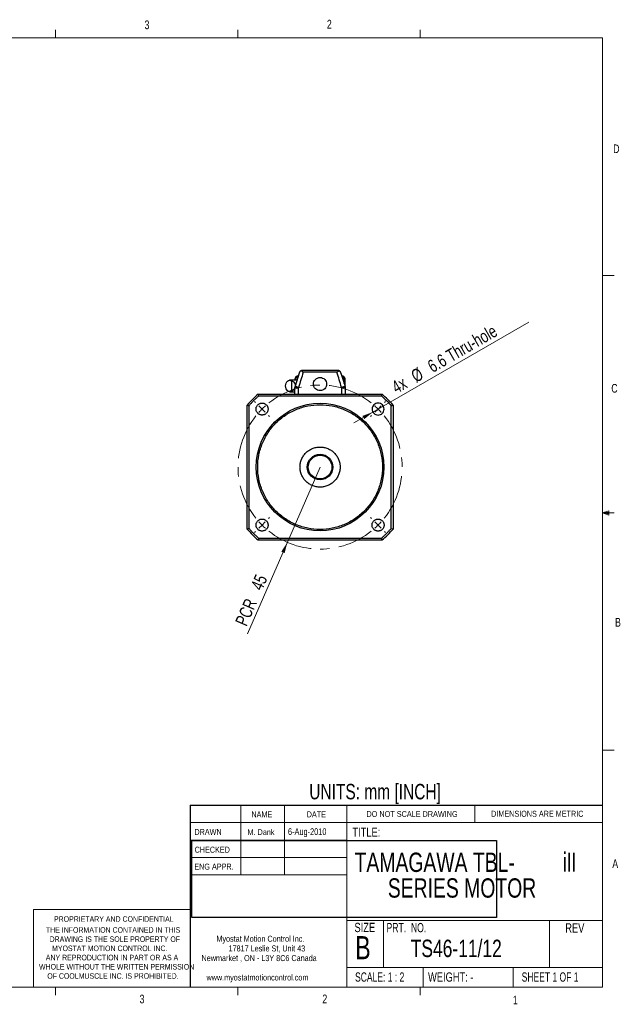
# Model space of a CAD drawing. Header units: millimetres. Extents: x 11 to 421, y 5 to 275.
# Tile 26 of 26: x 256 to 421, y 5 to 275. Entities that reach past the tile are written whole.
import ezdxf

# ---------------------------------------------------------------- set-up
doc = ezdxf.new("R2010")
doc.units = ezdxf.units.MM
doc.linetypes.add('CENTERX2', pattern=[20.32, 12.7, -2.54, 2.54, -2.54])
doc.styles.add('SLDTEXTSTYLE0', font='TXT', dxfattribs={"width": 0.75})
doc.styles.add('SLDTEXTSTYLE1', font='TXT', dxfattribs={"width": 0.694444})
doc.styles.add('SLDTEXTSTYLE2', font='TXT', dxfattribs={"width": 0.6875})
doc.styles.add('SLDTEXTSTYLE3', font='TXT', dxfattribs={"width": 0.663})
doc.dimstyles.new('SLDDIMSTYLE7', dxfattribs={"dimtxt": 3.5, "dimasz": 3, "dimexe": 0, "dimexo": 0.0625, "dimgap": 0.875, "dimtad": 2, "dimlfac": 2, "dimrnd": 1e-09, "dimzin": 12, "dimdsep": 46, "dimtxsty": 'SLDTEXTSTYLE0', "dimsah": 1, "dimcen": 0.09, "dimadec": 0, "dimazin": 0, "dimtfac": 1, "dimtofl": 0, "dimtmove": 1, "dimatfit": 3, "dimfxl": 1, "dimtolj": 1, "dimtzin": 12, "dimarcsym": 0})
doc.dimstyles.new('SLDDIMSTYLE8', dxfattribs={"dimtxt": 3.5, "dimasz": 3, "dimexe": 0, "dimexo": 0.0625, "dimgap": 0.875, "dimtad": 2, "dimlfac": 2, "dimrnd": 1e-09, "dimzin": 12, "dimdsep": 46, "dimtxsty": 'SLDTEXTSTYLE0', "dimsah": 1, "dimcen": 0.09, "dimadec": 0, "dimazin": 0, "dimtfac": 1, "dimtofl": 0, "dimtmove": 0, "dimatfit": 3, "dimfxl": 1, "dimtolj": 1, "dimtzin": 12, "dimarcsym": 0})
picture_1 = doc.add_image_def('image1.bmp', size_in_pixel=(202, 51))

# ---------------------------------------------------------------- blocks, each defined once
blk = doc.blocks.new('SW_NOTE_0')
at = {"color": 0, "linetype": 'Continuous', "lineweight": 0, "char_height": 1.651, "attachment_point": 1, "style": 'SLDTEXTSTYLE0'}
for s, insert in [('Myostat Motion Control Inc.', (0, 2.13)), ('17817 Leslie St, Unit 43', (3.32, -0.52)), ('Newmarket , ON - L3Y 8C6 Canada', (-4.09, -3.17)), ('www.myostatmotioncontrol.com', (-2.73, -8.48))]:
    blk.add_mtext(s, dxfattribs=dict(at, insert=insert))
blk = doc.blocks.new('SW_NOTE_1')
at = {"color": 0, "linetype": 'Continuous', "lineweight": 0, "char_height": 1.524, "attachment_point": 1, "style": 'SLDTEXTSTYLE0'}
for s, insert in [('THE INFORMATION CONTAINED IN THIS', (0, 1.96)), ('DRAWING IS THE SOLE PROPERTY OF', (1, -0.56)), ('MYOSTAT MOTION CONTROL INC. ', (1.67, -3.08)), ('ANY REPRODUCTION IN PART OR AS A', (-0.04, -5.61)), ('WHOLE WITHOUT THE WRITTEN PERMISSION', (-1.91, -8.13)), ('OF COOLMUSCLE INC. IS PROHIBITED.', (0.37, -10.66))]:
    blk.add_mtext(s, dxfattribs=dict(at, insert=insert))
blk = doc.blocks.new('SW_NOTE_2')
at = {"color": 0, "linetype": 'Continuous', "lineweight": 0, "attachment_point": 1}
for s, insert, char_height, style in [('TAMAGAWA TBL-', (0, 6.82), 5.2917, 'SLDTEXTSTYLE0'), ('iII', (57.14, 6.85), 5.292, 'SLDTEXTSTYLE3'), ('SERIES MOTOR', (9.11, -0.23), 5.2917, 'SLDTEXTSTYLE0')]:
    blk.add_mtext(s, dxfattribs=dict(at, insert=insert, char_height=char_height, style=style))
blk = doc.blocks.new('*D17')
at = {"color": 7, "linetype": 'Continuous', "lineweight": 0}
for q in [(395.74, 192.35), (347.79, 164.69)]:
    blk.add_line((352.99, 167.69), q, dxfattribs=at)
blk.add_solid([(352.99, 167.69), (350.14, 166.62), (350.64, 165.75)], dxfattribs=at)
at = {"color": 7, "linetype": 'Continuous', "lineweight": 0, "char_height": 3.5, "attachment_point": 1, "rotation": 30, "style": 'SLDTEXTSTYLE0'}
for s, insert in [('6.6 Thru-hole', (367.61, 181.38)), ('%%c', (363.07, 178.7)), ('4x ', (357.74, 175.68))]:
    blk.add_mtext(s, dxfattribs=dict(at, insert=insert))
blk = doc.blocks.new('*D18')
at = {"color": 7, "linetype": 'Continuous', "lineweight": 0}
for q in [(338.51, 152.6), (318.63, 106.85)]:
    blk.add_line((329.54, 131.97), q, dxfattribs=at)
blk.add_solid([(329.54, 131.97), (327.89, 129.41), (328.8, 129.01)], dxfattribs=at)
at = {"color": 7, "linetype": 'Continuous', "lineweight": 0, "char_height": 3.5, "attachment_point": 1, "rotation": 66.5148, "style": 'SLDTEXTSTYLE0'}
for s, insert in [('45', (319.38, 119.9)), ('PCR ', (315.13, 110.1))]:
    blk.add_mtext(s, dxfattribs=dict(at, insert=insert))
blk = doc.blocks.new('SW_CENTERMARKSYMBOL_0')
at = {"color": 0, "linetype": 'Continuous', "lineweight": 0}
for p, q in [((-1.77, 1.77), (-2.05, 2.05)), ((0, 0), (-0.88, 0.88)), ((0, 0), (0.88, -0.88)), ((31.82, 0), (30.94, -0.88)), ((31.82, 0), (32.7, 0.88)), ((33.59, 1.77), (33.87, 2.05)), ((1.77, -1.77), (2.05, -2.05)), ((30.05, -1.77), (29.77, -2.05)), ((0, -31.82), (-0.88, -32.7)), ((0, -31.82), (0.88, -30.94)), ((1.77, -30.05), (2.05, -29.77)), ((30.05, -30.05), (29.77, -29.77)), ((31.82, -31.82), (30.94, -30.94)), ((31.82, -31.82), (32.7, -32.7)), ((-1.77, -33.59), (-2.05, -33.87)), ((33.59, -33.59), (33.87, -33.87))]:
    blk.add_line(p, q, dxfattribs=at)
at = {"color": 0, "linetype": 'CENTERX2', "lineweight": 0}
for start, end in [(51.3662, 128.6338), (141.3662, 218.6338), (321.3662, 38.6338), (231.3662, 308.6338)]:
    blk.add_arc((15.91, -15.91), 22.5, start, end, dxfattribs=at)
at = {"color": 0, "linetype": 'Continuous', "lineweight": 0}
for start, end in [(131.8169, 135), (45, 48.1831), (135, 138.1831), (41.8169, 45), (221.8169, 225), (225, 228.1831), (311.8169, 315), (315, 318.1831)]:
    blk.add_arc((15.91, -15.91), 22.5, start, end, dxfattribs=at)

msp = doc.modelspace()

# ---------------------------------------------------------------- linework, layer by layer
at = {"color": 7, "linetype": 'Continuous', "lineweight": 0}
for p, q in [((15.9068, 270.3087), (415.9568, 270.3087)), ((265.9317, 270.3087), (265.9317, 272.4626)), ((315.9379, 270.3087), (315.9379, 272.4626)), ((365.9442, 270.3087), (365.9442, 272.4626)), ((415.9568, 9.9587), (415.9568, 270.3087)), ((415.9568, 205.1124), (419.1318, 205.1124)), ((415.9568, 140.0249), (417.6632, 140.6348)), ((417.6632, 140.6348), (417.6632, 139.4514)), ((415.9568, 140.0249), (417.6632, 140.2545)), ((415.9568, 140.0249), (419.1318, 140.0249)), ((415.9568, 140.0249), (417.6632, 139.4514)), ((415.9568, 140.0249), (417.6632, 139.7631)), ((415.9568, 74.9374), (419.1318, 74.9374)), ((316.8169, 59.8531), (316.8169, 40.8031)), ((328.7175, 59.8531), (328.7175, 40.8031)), ((345.8853, 59.8531), (345.8853, 9.9587)), ((380.921, 55.0906), (380.921, 59.8531)), ((302.9194, 55.0906), (415.9568, 55.0906)), ((302.9194, 50.3281), (345.8853, 50.3281)), ((302.9194, 45.5656), (345.8853, 45.5656)), ((345.8853, 40.8031), (302.9194, 40.8031)), ((259.9535, 31.2781), (259.9535, 9.9587)), ((302.9194, 31.2781), (259.9535, 31.2781)), ((345.8853, 28.2432), (415.9568, 28.2432)), ((355.9321, 28.2432), (355.9321, 15.366)), ((401.4296, 28.2432), (401.4296, 15.366)), ((345.8853, 15.366), (415.9568, 15.366)), ((366.793, 15.366), (366.793, 9.9587)), ((391.4795, 15.366), (391.4795, 9.9587)), ((415.9568, 9.9587), (15.9068, 9.9587)), ((265.9317, 9.9587), (265.9317, 7.8048)), ((315.9379, 9.9587), (315.9379, 7.8048)), ((365.9442, 9.9587), (365.9442, 7.8048))]:
    msp.add_line(p, q, dxfattribs=at)
at = {"color": 7, "linetype": 'Continuous', "lineweight": 30}
for p, q in [((332.766, 178.3935), (331.6509, 174.7441)), ((343.2922, 179.1013), (333.7224, 179.1013)), ((343.1394, 178.6013), (333.8752, 178.6013)), ((344.2486, 178.3935), (345.3636, 174.7441)), ((330.6862, 176.242), (330.6862, 173.4605)), ((331.6073, 176.4263), (331.6073, 176.6013)), ((332.3712, 177.1013), (331.7537, 177.1013)), ((331.7537, 177.1013), (331.7537, 176.4263)), ((345.1144, 176.6013), (344.7962, 176.6013)), ((345.4033, 176.6013), (345.1144, 176.6013)), ((345.1144, 175.5598), (345.1144, 176.6013)), ((345.4033, 174.6013), (345.4033, 176.6013)), ((331.6073, 172.6013), (331.6073, 174.4519)), ((332.6073, 174.4519), (331.6509, 174.7441)), ((331.7296, 175.0014), (331.6673, 175.0014)), ((332.6073, 172.6013), (332.6073, 174.4519)), ((345.3636, 174.7441), (344.4073, 174.4519)), ((344.4073, 174.4519), (344.4073, 172.6013)), ((345.4073, 174.4519), (344.4073, 174.4519)), ((345.3473, 175.0014), (345.285, 175.0014)), ((345.4073, 174.6013), (345.4073, 174.4519)), ((345.4073, 174.4519), (345.4073, 172.6013)), ((321.5055, 172.6013), (355.5091, 172.6013)), ((321.6903, 172.1013), (355.3243, 172.1013)), ((318.5073, 135.5994), (318.5073, 169.6031)), ((319.0073, 169.4183), (319.0073, 135.7842)), ((358.0073, 135.7842), (358.0073, 169.4183)), ((358.5073, 169.6031), (358.5073, 135.5994)), ((321.5055, 132.6013), (355.5091, 132.6013)), ((321.6903, 133.1013), (355.3243, 133.1013)), ((302.9194, 59.8531), (415.9568, 59.8531)), ((302.9194, 59.8531), (302.9194, 9.9587))]:
    msp.add_line(p, q, dxfattribs=at)
for radius in [17.5, 3.5, 3.25]:
    msp.add_circle((338.5073, 152.6013), radius, dxfattribs=at)
for centre, radius, start, end in [((344.1836, 176.7099), 0.9371, 353.341795, 70.493333), ((332.6073, 174.4519), 1, 163.009177, 180), ((332.265, 174.9491), 0.6, 134.52599, 175), ((344.7496, 174.9491), 0.6, 5, 45.47401), ((344.4073, 174.4519), 1, 0, 16.990823), ((338.5073, 152.6013), 26.25, 130.367594, 139.632406), ((338.5073, 152.6013), 26.25, 40.367594, 49.632406), ((338.5073, 152.6013), 26.25, 220.367594, 229.632406), ((338.5073, 152.6013), 26.25, 310.367594, 319.632406)]:
    msp.add_arc(centre, radius, start, end, dxfattribs=at)
for start_param, end_param in [(0.28738528, 1.08216014), (5.20102517, 5.79448049)]:
    msp.add_ellipse((329.6406, 174.8513), major_axis=(2.2274, 0), ratio=0.70710678, start_param=start_param, end_param=end_param, dxfattribs=at)
for points, degree in [([(333.8752, 178.6013), (333.4525, 177.2181), (333.0299, 175.835), (332.6073, 174.4519)], 3), ([(344.4073, 174.4519), (343.9847, 175.835), (343.5621, 177.2181), (343.1394, 178.6013)], 3), ([(332.1649, 176.4263), (330.1634, 176.4263)], 1), ([(331.7537, 177.1013), (331.7515, 177.1045), (331.7492, 177.1077), (331.7469, 177.111)], 3), ([(330.1634, 173.2763), (331.6073, 173.2763)], 1), ([(331.6673, 175.0014), (331.6421, 174.7135)], 1), ([(345.3725, 174.7135), (345.3473, 175.0014)], 1), ([(345.4073, 174.6013), (345.4073, 174.6013), (345.406, 174.6013), (345.4033, 174.6013)], 3), ([(321.6903, 172.1013), (321.6287, 172.2679), (321.5671, 172.4346), (321.5055, 172.6013)], 3), ([(355.3243, 172.1013), (355.3859, 172.2679), (355.4475, 172.4346), (355.5091, 172.6013)], 3), ([(355.3243, 172.1013), (356.283, 171.2745), (357.1805, 170.3769), (358.0073, 169.4183)], 3), ([(318.5073, 169.6031), (318.674, 169.5415), (318.8406, 169.4799), (319.0073, 169.4183)], 3), ([(358.0073, 169.4183), (358.174, 169.4799), (358.3406, 169.5415), (358.5073, 169.6031)], 3), ([(319.0073, 135.7842), (318.8406, 135.7226), (318.674, 135.661), (318.5073, 135.5994)], 3), ([(358.0073, 135.7842), (358.174, 135.7226), (358.3406, 135.661), (358.5073, 135.5994)], 3), ([(321.6903, 133.1013), (321.6287, 132.9346), (321.5671, 132.7679), (321.5055, 132.6013)], 3), ([(355.5091, 132.6013), (355.4475, 132.7679), (355.3859, 132.9346), (355.3243, 133.1013)], 3)]:
    msp.add_open_spline(points, degree=degree, dxfattribs=at)
for points, knots in [([(333.3349, 179.0231), (333.3166, 179.015), (333.279, 178.9984), (333.2248, 178.9692), (333.1706, 178.9359), (333.1172, 178.8981), (333.065, 178.8558), (333.0145, 178.8087), (332.9588, 178.7491), (332.8945, 178.6662), (332.8401, 178.576), (332.7957, 178.4816), (332.7768, 178.4254), (332.766, 178.3935)], [0, 0, 0, 0, 0.06135376, 0.12599153, 0.19396784, 0.26532953, 0.34011712, 0.41836576, 0.50010615, 0.62198687, 0.78571254, 0.87824608, 1, 1, 1, 1]), ([(333.7224, 179.1013), (333.6997, 179.1008), (333.6568, 179.1), (333.5963, 179.0938), (333.5431, 179.0855), (333.4974, 179.0759), (333.4483, 179.0634), (333.3947, 179.047), (333.3544, 179.0309), (333.3349, 179.0231)], [0, 0, 0, 0, 0.173522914, 0.328390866, 0.464603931, 0.582162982, 0.681070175, 0.845376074, 1, 1, 1, 1]), ([(333.8752, 178.6013), (333.8568, 178.6169), (333.8232, 178.6455), (333.7776, 178.6843), (333.7413, 178.7151), (333.7007, 178.7493), (333.6533, 178.7884), (333.5817, 178.8465), (333.5003, 178.91), (333.4127, 178.9741), (333.3599, 179.0073), (333.3349, 179.0231)], [0, 0, 0, 0, 0.09793606, 0.17941132, 0.24442429, 0.29297455, 0.3982165, 0.5004104, 0.68304619, 0.8494016, 1, 1, 1, 1]), ([(343.1394, 178.6013), (343.1595, 178.6184), (343.1954, 178.649), (343.2429, 178.6892), (343.2776, 178.7183), (343.315, 178.7494), (343.3605, 178.7875), (343.4317, 178.8457), (343.5139, 178.9099), (343.6015, 178.974), (343.6545, 179.0073), (343.6797, 179.0231)], [0, 0, 0, 0, 0.10722604, 0.19183503, 0.25382295, 0.29318717, 0.39274187, 0.50040385, 0.68214153, 0.84860925, 1, 1, 1, 1]), ([(343.6797, 179.0231), (343.6602, 179.0309), (343.6198, 179.047), (343.5428, 179.0706), (343.4332, 179.0951), (343.3443, 179.099), (343.2922, 179.1013)], [0, 0, 0, 0, 0.15466153, 0.3190001, 0.60120295, 1, 1, 1, 1]), ([(344.2486, 178.3935), (344.2426, 178.412), (344.2295, 178.4522), (344.2031, 178.5158), (344.1655, 178.5913), (344.1145, 178.6738), (344.0463, 178.7613), (343.9654, 178.844), (343.8736, 178.9171), (343.7796, 178.9772), (343.712, 179.0083), (343.6797, 179.0231)], [0, 0, 0, 0, 0.07065792, 0.15402532, 0.25010128, 0.37394089, 0.49998635, 0.64070055, 0.77080342, 0.8904874, 1, 1, 1, 1]), ([(344.0323, 178.7738), (343.98, 178.8235), (343.8757, 178.9229), (343.7482, 179.0016), (343.6817, 179.0221), (343.6812, 179.0223)], [0, 0, 0, 0, 0.49869301, 0.99570347, 1, 1, 1, 1]), ([(329.0497, 174.8513), (329.0497, 175.1216), (329.1, 175.3915), (329.2882, 175.8621), (329.426, 176.0621), (329.7536, 176.3405), (329.9432, 176.4186), (330.3253, 176.4328), (330.5175, 176.3688), (330.6862, 176.2419)], [0, 0, 0, 0, 0.25, 0.25, 0.5, 0.5, 0.75, 0.75, 1, 1, 1, 1]), ([(331.7469, 177.111), (331.7367, 177.0928), (331.7153, 177.0551), (331.6874, 176.9951), (331.6618, 176.9297), (331.6371, 176.8489), (331.6132, 176.7388), (331.6095, 176.6521), (331.6073, 176.6013)], [0, 0, 0, 0, 0.1115171, 0.23199538, 0.36147706, 0.49999603, 0.70722135, 1, 1, 1, 1]), ([(332.5198, 177.5877), (332.4466, 177.5806), (332.3003, 177.5664), (332.0883, 177.4652), (331.8878, 177.3151), (331.7944, 177.1798), (331.7469, 177.111)], [0, 0, 0, 0, 0.22687695, 0.45385096, 0.7222982, 1, 1, 1, 1]), ([(336.7073, 175.3513), (336.7073, 175.5869), (336.7541, 175.8224), (336.9345, 176.2578), (337.0679, 176.4574), (337.4011, 176.7907), (337.6008, 176.9241), (338.0361, 177.1044), (338.2717, 177.1513), (338.7429, 177.1513), (338.9784, 177.1044), (339.4138, 176.9241), (339.6135, 176.7907), (339.9467, 176.4574), (340.0801, 176.2578), (340.2604, 175.8224), (340.3073, 175.5869), (340.3073, 175.3513)], [0, 0, 0, 0, 0.125, 0.125, 0.25, 0.25, 0.375, 0.375, 0.5, 0.5, 0.625, 0.625, 0.75, 0.75, 0.875, 0.875, 1, 1, 1, 1]), ([(345.4033, 176.6013), (345.4028, 176.6247), (345.4019, 176.6715), (345.3942, 176.7414), (345.3818, 176.811), (345.3642, 176.8806), (345.3299, 176.9841), (345.2638, 177.1216), (345.1518, 177.2719), (345.0083, 177.4032), (344.8712, 177.4872), (344.742, 177.5413), (344.6282, 177.5761), (344.5427, 177.5872), (344.4965, 177.5933)], [0, 0, 0, 0, 0.04773532, 0.09520125, 0.14295129, 0.19150177, 0.24131813, 0.36482, 0.50004923, 0.62033113, 0.75877769, 0.8248718, 0.90522836, 1, 1, 1, 1]), ([(330.6862, 173.4606), (330.5175, 173.3337), (330.3253, 173.2697), (329.9432, 173.2839), (329.7536, 173.362), (329.426, 173.6405), (329.2882, 173.8405), (329.1, 174.311), (329.0497, 174.581), (329.0497, 174.8513)], [0, 0, 0, 0, 0.25, 0.25, 0.5, 0.5, 0.75, 0.75, 1, 1, 1, 1]), ([(332.6073, 174.4519), (332.4764, 174.4519), (332.3455, 174.4519), (332.1037, 174.4519), (331.9927, 174.4519), (331.8076, 174.4519), (331.7335, 174.4519), (331.6333, 174.4519), (331.6073, 174.4519), (331.6073, 174.4519)], [0, 0, 0, 0, 0.25, 0.25, 0.5, 0.5, 0.75, 0.75, 1, 1, 1, 1]), ([(340.3073, 175.3513), (340.3073, 175.1156), (340.2604, 174.8801), (340.0801, 174.4447), (339.9467, 174.2451), (339.6135, 173.9119), (339.4138, 173.7784), (338.9784, 173.5981), (338.7429, 173.5513), (338.2717, 173.5513), (338.0361, 173.5981), (337.6008, 173.7784), (337.4011, 173.9119), (337.0679, 174.2451), (336.9345, 174.4447), (336.7541, 174.8801), (336.7073, 175.1156), (336.7073, 175.3513)], [0, 0, 0, 0, 0.125, 0.125, 0.25, 0.25, 0.375, 0.375, 0.5, 0.5, 0.625, 0.625, 0.75, 0.75, 0.875, 0.875, 1, 1, 1, 1]), ([(321.6903, 172.1013), (321.6033, 172.0257), (321.4294, 171.8745), (321.1725, 171.6435), (320.9187, 171.4095), (320.6683, 171.1721), (320.4211, 170.9314), (320.1771, 170.6875), (319.9365, 170.4403), (319.6991, 170.1898), (319.4651, 169.936), (319.234, 169.6791), (319.0829, 169.5053), (319.0073, 169.4183)], [0, 0, 0, 0, 0.091031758, 0.181989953, 0.272890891, 0.363750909, 0.454586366, 0.545413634, 0.636249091, 0.727109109, 0.818010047, 0.908968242, 1, 1, 1, 1]), ([(322.5974, 166.8612), (322.5663, 166.8617), (322.5043, 166.8627), (322.4119, 166.8706), (322.3205, 166.8834), (322.2302, 166.9014), (322.1408, 166.9245), (322.0526, 166.9527), (321.894, 167.0134), (321.6744, 167.1299), (321.4234, 167.3371), (321.2161, 167.5882), (321.0635, 167.8757), (320.9681, 168.187), (320.9371, 168.5111), (320.9681, 168.8352), (321.0634, 169.1465), (321.2161, 169.4341), (321.4233, 169.6851), (321.6744, 169.8924), (321.9144, 170.0198), (322.1177, 170.0929), (322.2747, 170.1322), (322.435, 170.1567), (322.5431, 170.1597), (322.5974, 170.1612)], [0, 0, 0, 0, 0.01802576, 0.03590778, 0.05370212, 0.07146566, 0.08925558, 0.10712881, 0.12514147, 0.18759366, 0.25009973, 0.31255191, 0.37505798, 0.43751017, 0.50001624, 0.56246842, 0.62497449, 0.68742668, 0.74993275, 0.81238493, 0.874891, 0.90629079, 0.93740522, 0.96853994, 1, 1, 1, 1]), ([(322.5974, 170.1612), (322.6285, 170.1607), (322.6905, 170.1597), (322.7829, 170.1517), (322.8743, 170.1389), (322.9646, 170.1209), (323.0539, 170.0978), (323.1422, 170.0696), (323.3008, 170.009), (323.5204, 169.8924), (323.7713, 169.6853), (323.9786, 169.4341), (324.1313, 169.1466), (324.2267, 168.8353), (324.2577, 168.5113), (324.2267, 168.1871), (324.1314, 167.8759), (323.9787, 167.5883), (323.7715, 167.3372), (323.5204, 167.1299), (323.2804, 167.0026), (323.0771, 166.9294), (322.92, 166.8902), (322.7598, 166.8657), (322.6517, 166.8627), (322.5974, 166.8612)], [0, 0, 0, 0, 0.01802576, 0.03590778, 0.05370212, 0.07146566, 0.08925558, 0.10712881, 0.12514147, 0.18759366, 0.25009973, 0.31255191, 0.37505798, 0.43751017, 0.50001624, 0.56246842, 0.62497449, 0.68742668, 0.74993275, 0.81238493, 0.874891, 0.90629079, 0.93740522, 0.96853994, 1, 1, 1, 1]), ([(356.0672, 168.5112), (356.0672, 168.7271), (356.0243, 168.943), (355.8589, 169.3421), (355.7366, 169.5252), (355.4312, 169.8306), (355.2482, 169.9529), (354.8491, 170.1182), (354.6332, 170.1612), (354.2012, 170.1612), (353.9853, 170.1182), (353.5862, 169.9529), (353.4032, 169.8306), (353.0977, 169.5252), (352.9754, 169.3421), (352.8101, 168.943), (352.7672, 168.7271), (352.7672, 168.5112)], [0, 0, 0, 0, 0.125, 0.125, 0.25, 0.25, 0.375, 0.375, 0.5, 0.5, 0.625, 0.625, 0.75, 0.75, 0.875, 0.875, 1, 1, 1, 1]), ([(321.4073, 152.6013), (321.4073, 153.7205), (321.5175, 154.8396), (321.9542, 157.035), (322.2807, 158.1111), (323.1373, 160.1791), (323.6674, 161.1709), (324.911, 163.0321), (325.6244, 163.9014), (327.2072, 165.4842), (328.0765, 166.1976), (329.9376, 167.4412), (330.9294, 167.9713), (332.9974, 168.8279), (334.0736, 169.1543), (336.2689, 169.591), (337.3881, 169.7013), (339.6265, 169.7013), (340.7457, 169.591), (342.941, 169.1543), (344.0172, 168.8279), (346.0852, 167.9713), (347.077, 167.4412), (348.9381, 166.1976), (349.8074, 165.4842), (351.3902, 163.9014), (352.1036, 163.0321), (353.3472, 161.1709), (353.8773, 160.1791), (354.7339, 158.1111), (355.0604, 157.035), (355.4971, 154.8396), (355.6073, 153.7205), (355.6073, 152.6013)], [0, 0, 0, 0, 0.0625, 0.0625, 0.125, 0.125, 0.1875, 0.1875, 0.25, 0.25, 0.3125, 0.3125, 0.375, 0.375, 0.4375, 0.4375, 0.5, 0.5, 0.5625, 0.5625, 0.625, 0.625, 0.6875, 0.6875, 0.75, 0.75, 0.8125, 0.8125, 0.875, 0.875, 0.9375, 0.9375, 1, 1, 1, 1]), ([(352.7672, 168.5112), (352.7672, 168.2952), (352.8101, 168.0793), (352.9754, 167.6802), (353.0977, 167.4972), (353.4032, 167.1917), (353.5862, 167.0694), (353.9853, 166.9041), (354.2012, 166.8612), (354.6332, 166.8612), (354.8491, 166.9041), (355.2482, 167.0694), (355.4312, 167.1917), (355.7366, 167.4972), (355.8589, 167.6802), (356.0243, 168.0793), (356.0672, 168.2952), (356.0672, 168.5112)], [0, 0, 0, 0, 0.125, 0.125, 0.25, 0.25, 0.375, 0.375, 0.5, 0.5, 0.625, 0.625, 0.75, 0.75, 0.875, 0.875, 1, 1, 1, 1]), ([(333.0073, 152.6013), (333.0077, 152.6528), (333.0085, 152.7558), (333.0153, 152.91), (333.026, 153.0638), (333.0411, 153.2171), (333.0605, 153.37), (333.0843, 153.5225), (333.1355, 153.8006), (333.2355, 154.2004), (333.4178, 154.7093), (333.6488, 155.1981), (334.0192, 155.8158), (334.5932, 156.5155), (335.4319, 157.2038), (336.389, 157.7154), (337.4274, 158.0303), (338.5073, 158.1367), (339.5872, 158.0303), (340.6256, 157.7154), (341.5826, 157.2038), (342.4214, 156.5155), (342.9954, 155.8159), (343.3657, 155.1982), (343.5967, 154.7095), (343.779, 154.2005), (343.8883, 153.7633), (343.95, 153.4086), (343.9829, 153.1407), (344.0035, 152.8715), (344.006, 152.6914), (344.0073, 152.6013)], [0, 0, 0, 0, 0.00895779, 0.01789734, 0.02682567, 0.03574981, 0.04467683, 0.05361377, 0.06256765, 0.09383201, 0.12511235, 0.15637671, 0.18765706, 0.25012606, 0.31259506, 0.37506406, 0.43753306, 0.50000206, 0.56247107, 0.62494007, 0.68740907, 0.74987807, 0.81234707, 0.84361143, 0.87489178, 0.90615613, 0.93743648, 0.95308727, 0.96870625, 0.98433124, 1, 1, 1, 1]), ([(355.6073, 152.6013), (355.6073, 151.4821), (355.4971, 150.3629), (355.0604, 148.1675), (354.7339, 147.0914), (353.8773, 145.0234), (353.3472, 144.0316), (352.1036, 142.1704), (351.3902, 141.3011), (349.8074, 139.7183), (348.9381, 139.0049), (347.077, 137.7613), (346.0852, 137.2312), (344.0172, 136.3746), (342.941, 136.0482), (340.7457, 135.6115), (339.6265, 135.5013), (337.3881, 135.5013), (336.2689, 135.6115), (334.0736, 136.0482), (332.9974, 136.3746), (330.9294, 137.2312), (329.9376, 137.7613), (328.0765, 139.0049), (327.2072, 139.7183), (325.6244, 141.3011), (324.911, 142.1704), (323.6674, 144.0316), (323.1373, 145.0234), (322.2807, 147.0914), (321.9542, 148.1675), (321.5175, 150.3629), (321.4073, 151.4821), (321.4073, 152.6013)], [0, 0, 0, 0, 0.0625, 0.0625, 0.125, 0.125, 0.1875, 0.1875, 0.25, 0.25, 0.3125, 0.3125, 0.375, 0.375, 0.4375, 0.4375, 0.5, 0.5, 0.5625, 0.5625, 0.625, 0.625, 0.6875, 0.6875, 0.75, 0.75, 0.8125, 0.8125, 0.875, 0.875, 0.9375, 0.9375, 1, 1, 1, 1]), ([(344.0073, 152.6013), (344.0069, 152.5497), (344.006, 152.4468), (343.9993, 152.2925), (343.9886, 152.1388), (343.9735, 151.9854), (343.9541, 151.8325), (343.9303, 151.68), (343.879, 151.4019), (343.7791, 151.0021), (343.5968, 150.4932), (343.3658, 150.0044), (342.9954, 149.3867), (342.4214, 148.687), (341.5826, 147.9987), (340.6256, 147.4872), (339.5872, 147.1722), (338.5073, 147.0658), (337.4274, 147.1722), (336.389, 147.4872), (335.4319, 147.9987), (334.5932, 148.687), (334.0192, 149.3866), (333.6489, 150.0043), (333.4179, 150.4931), (333.2355, 151.002), (333.1262, 151.4392), (333.0646, 151.7939), (333.0317, 152.0618), (333.0111, 152.331), (333.0086, 152.5111), (333.0073, 152.6013)], [0, 0, 0, 0, 0.008957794, 0.017897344, 0.026825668, 0.035749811, 0.044676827, 0.053613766, 0.062567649, 0.093832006, 0.125112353, 0.156376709, 0.187657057, 0.250126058, 0.31259506, 0.375064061, 0.437533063, 0.500002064, 0.562471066, 0.624940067, 0.687409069, 0.74987807, 0.812347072, 0.843611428, 0.874891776, 0.906156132, 0.937436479, 0.953087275, 0.968706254, 0.984331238, 1, 1, 1, 1]), ([(320.9474, 136.6914), (320.9479, 136.7225), (320.9489, 136.7844), (320.9569, 136.8769), (320.9696, 136.9682), (320.9876, 137.0586), (321.0107, 137.1479), (321.039, 137.2362), (321.0996, 137.3947), (321.2161, 137.6143), (321.4233, 137.8653), (321.6744, 138.0726), (321.9619, 138.2253), (322.2733, 138.3207), (322.5973, 138.3517), (322.9214, 138.3207), (323.2327, 138.2253), (323.5203, 138.0727), (323.7714, 137.8654), (323.9786, 137.6144), (324.106, 137.3743), (324.1792, 137.171), (324.2184, 137.014), (324.2429, 136.8537), (324.2459, 136.7457), (324.2474, 136.6914)], [0, 0, 0, 0, 0.01802576, 0.03590778, 0.05370212, 0.07146566, 0.08925558, 0.10712881, 0.12514147, 0.18759366, 0.25009973, 0.31255191, 0.37505798, 0.43751017, 0.50001624, 0.56246842, 0.62497449, 0.68742668, 0.74993275, 0.81238493, 0.874891, 0.90629079, 0.93740522, 0.96853994, 1, 1, 1, 1]), ([(354.4172, 135.0414), (354.3861, 135.0419), (354.3241, 135.0428), (354.2317, 135.0508), (354.1403, 135.0636), (354.05, 135.0816), (353.9607, 135.1047), (353.8724, 135.1329), (353.7138, 135.1935), (353.4942, 135.3101), (353.2432, 135.5172), (353.0359, 135.7684), (352.8833, 136.0559), (352.7879, 136.3672), (352.7569, 136.6913), (352.7879, 137.0154), (352.8832, 137.3267), (353.0359, 137.6143), (353.2431, 137.8653), (353.4942, 138.0726), (353.7342, 138.2), (353.9375, 138.2731), (354.0945, 138.3124), (354.2548, 138.3369), (354.3629, 138.3399), (354.4172, 138.3414)], [0, 0, 0, 0, 0.01802576, 0.03590778, 0.05370212, 0.07146566, 0.08925558, 0.10712881, 0.12514147, 0.18759366, 0.25009973, 0.31255191, 0.37505798, 0.43751017, 0.50001624, 0.56246842, 0.62497449, 0.68742668, 0.74993275, 0.81238493, 0.874891, 0.90629079, 0.93740522, 0.96853994, 1, 1, 1, 1]), ([(354.4172, 138.3414), (354.4483, 138.3409), (354.5103, 138.3399), (354.6027, 138.3319), (354.6941, 138.3191), (354.7844, 138.3011), (354.8737, 138.278), (354.962, 138.2498), (355.1206, 138.1892), (355.3402, 138.0726), (355.5911, 137.8655), (355.7985, 137.6143), (355.9511, 137.3268), (356.0465, 137.0155), (356.0775, 136.6914), (356.0465, 136.3673), (355.9512, 136.0561), (355.7985, 135.7685), (355.5913, 135.5174), (355.3402, 135.3101), (355.1002, 135.1827), (354.8969, 135.1096), (354.7398, 135.0703), (354.5796, 135.0459), (354.4715, 135.0429), (354.4172, 135.0414)], [0, 0, 0, 0, 0.01802576, 0.03590778, 0.05370212, 0.07146566, 0.08925558, 0.10712881, 0.12514147, 0.18759366, 0.25009973, 0.31255191, 0.37505798, 0.43751017, 0.50001624, 0.56246842, 0.62497449, 0.68742668, 0.74993275, 0.81238493, 0.874891, 0.90629079, 0.93740522, 0.96853994, 1, 1, 1, 1]), ([(319.0073, 135.7842), (319.0829, 135.6973), (319.234, 135.5234), (319.4651, 135.2665), (319.6991, 135.0127), (319.9365, 134.7622), (320.1771, 134.515), (320.4211, 134.2711), (320.6683, 134.0305), (320.9187, 133.7931), (321.1725, 133.559), (321.4294, 133.328), (321.6033, 133.1769), (321.6903, 133.1013)], [0, 0, 0, 0, 0.091031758, 0.181989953, 0.272890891, 0.363750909, 0.454586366, 0.545413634, 0.636249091, 0.727109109, 0.818010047, 0.908968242, 1, 1, 1, 1]), ([(324.2474, 136.6914), (324.2469, 136.6602), (324.2459, 136.5983), (324.2379, 136.5059), (324.2252, 136.4145), (324.2072, 136.3241), (324.1841, 136.2348), (324.1558, 136.1465), (324.0952, 135.988), (323.9787, 135.7684), (323.7715, 135.5174), (323.5204, 135.3101), (323.2329, 135.1574), (322.9215, 135.062), (322.5975, 135.031), (322.2733, 135.062), (321.9621, 135.1574), (321.6745, 135.31), (321.4234, 135.5173), (321.2161, 135.7683), (321.0888, 136.0084), (321.0156, 136.2117), (320.9764, 136.3687), (320.9519, 136.529), (320.9489, 136.637), (320.9474, 136.6914)], [0, 0, 0, 0, 0.01802576, 0.03590778, 0.05370212, 0.07146566, 0.08925558, 0.10712881, 0.12514147, 0.18759366, 0.25009973, 0.31255191, 0.37505798, 0.43751017, 0.50001624, 0.56246842, 0.62497449, 0.68742668, 0.74993275, 0.81238493, 0.874891, 0.90629079, 0.93740522, 0.96853994, 1, 1, 1, 1]), ([(355.3243, 133.1013), (355.4113, 133.1769), (355.5852, 133.328), (355.842, 133.559), (356.0958, 133.7931), (356.3463, 134.0304), (356.5935, 134.2711), (356.8374, 134.515), (357.0781, 134.7622), (357.3155, 135.0127), (357.5495, 135.2665), (357.7806, 135.5234), (357.9317, 135.6973), (358.0073, 135.7842)], [0, 0, 0, 0, 0.09103067, 0.181988, 0.27288828, 0.36374786, 0.4545831, 0.54541036, 0.63624604, 0.72710649, 0.81800808, 0.90896715, 1, 1, 1, 1])]:
    msp.add_open_spline(points, degree=3, knots=knots, dxfattribs=at)

# ---------------------------------------------------------------- block references
at = {"color": 7, "linetype": 'Continuous', "lineweight": 0}
for name, p in [('SW_CENTERMARKSYMBOL_0', (322.5974, 168.5112)), ('SW_NOTE_2', (347.974, 40.0488)), ('SW_NOTE_1', (263.3542, 24.4643)), ('SW_NOTE_0', (310.1009, 21.9408))]:
    msp.add_blockref(name, p, dxfattribs=at)

# ---------------------------------------------------------------- texts
at = {"color": 7, "linetype": 'Continuous', "lineweight": 0, "attachment_point": 1}
for s, insert, char_height, style in [('3', (290.3913, 275.0699), 2.3813, 'SLDTEXTSTYLE0'), ('2', (340.3853, 275.2395), 2.3813, 'SLDTEXTSTYLE0'), ('D', (418.8794, 241.0714), 2.3813, 'SLDTEXTSTYLE0'), ('C', (418.368, 175.389), 2.3813, 'SLDTEXTSTYLE0'), ('B', (419.3916, 111.2288), 2.3813, 'SLDTEXTSTYLE0'), ('UNITS: mm [INCH]', (335.5489, 65.7181), 4.233333, 'SLDTEXTSTYLE0'), ('NAME', (319.6806, 58.1816), 1.651, 'SLDTEXTSTYLE0'), ('DATE', (334.8453, 58.1816), 1.651, 'SLDTEXTSTYLE0'), ('DO NOT SCALE DRAWING', (351.2507, 58.2586), 1.5875, 'SLDTEXTSTYLE0'), ('DIMENSIONS ARE METRIC', (385.4163, 58.3493), 1.651, 'SLDTEXTSTYLE0'), ('DRAWN', (304.0533, 53.3814), 1.651, 'SLDTEXTSTYLE0'), ('M. Dank', (318.6028, 53.2907), 1.5875, 'SLDTEXTSTYLE0'), ('6-Aug-2010', (329.7116, 53.5539), 1.85208, 'SLDTEXTSTYLE0'), ('TITLE:', (347.3752, 53.7549), 2.54, 'SLDTEXTSTYLE0'), ('CHECKED', (304.1075, 48.4955), 1.651, 'SLDTEXTSTYLE0'), ('ENG APPR.', (304.034, 43.8595), 1.651, 'SLDTEXTSTYLE0'), ('A', (418.6449, 45.0247), 2.3813, 'SLDTEXTSTYLE0'), ('PROPRIETARY AND CONFIDENTIAL', (265.5535, 29.4237), 1.524, 'SLDTEXTSTYLE0'), ('SIZE', (347.9364, 27.6167), 2.54, 'SLDTEXTSTYLE0'), ('PRT.  NO.', (356.7375, 27.5812), 2.54, 'SLDTEXTSTYLE1'), ('REV', (405.7417, 27.4819), 2.54, 'SLDTEXTSTYLE0'), ('B', (348.1368, 23.983), 6.35, 'SLDTEXTSTYLE0'), ('TS46-11/12', (363.3722, 22.9907), 4.7625, 'SLDTEXTSTYLE0'), ('SCALE: 1 : 2', (348.1054, 14.0233), 2.54, 'SLDTEXTSTYLE2'), ('WEIGHT: -', (368.1188, 14.0233), 2.54, 'SLDTEXTSTYLE0'), ('SHEET 1 OF 1', (393.7877, 14.0316), 2.54, 'SLDTEXTSTYLE2'), ('3', (289.0208, 7.9151), 2.3813, 'SLDTEXTSTYLE0'), ('2', (339.1483, 7.936), 2.3813, 'SLDTEXTSTYLE0'), ('1', (391.3712, 7.6548), 2.3813, 'SLDTEXTSTYLE0')]:
    msp.add_mtext(s, dxfattribs=dict(at, insert=insert, char_height=char_height, style=style))

# ---------------------------------------------------------------- dimensions: what is measured, and where the dimension line sits
at = {"color": 7, "linetype": 'Continuous', "lineweight": 0}
dim = msp.add_radius_dim(center=(354.4172, 168.5112), mpoint=(352.9883, 167.6862), text='4x %%c6.6 Thru-hole', dimstyle='SLDDIMSTYLE7', override={"dimpost": '<>'}, dxfattribs=at)
dim.commit()
dim.dimension.update_dxf_attribs({"geometry": '*D17', "text_midpoint": (377.3116, 181.7293), "dimtype": 164})
dim = msp.add_radius_dim(center=(338.5073, 152.6013), mpoint=(329.5408, 131.9651), text='PCR <>', dimstyle='SLDDIMSTYLE8', dxfattribs=at)
dim.commit()
dim.dimension.update_dxf_attribs({"geometry": '*D18', "text_midpoint": (322.3815, 115.4881), "dimtype": 164})

# ---------------------------------------------------------------- pictures from other files: only their frames are drawn
image = msp.add_image(picture_1, insert=(303.3955, 29.0905), size_in_units=(83.5241, 21.0878))
image.dxf.flags = 7

doc.saveas('drawing.dxf')
